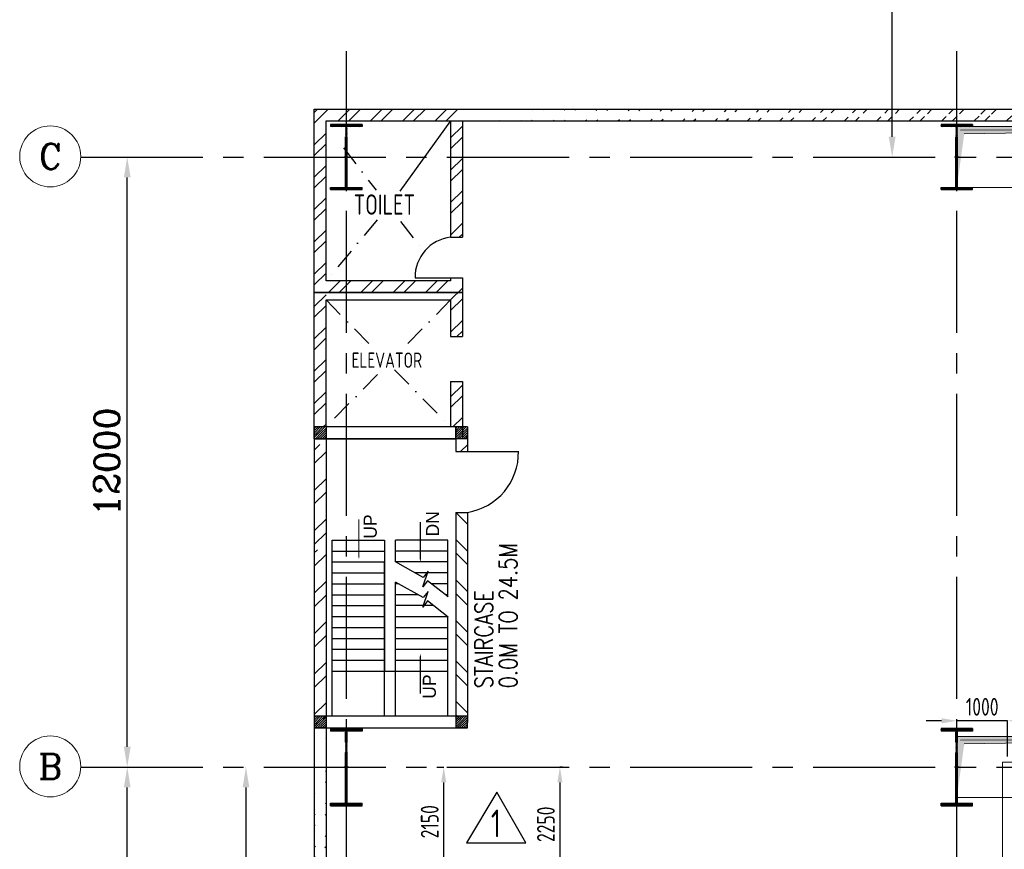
# Model space of a CAD drawing. Extents: x -287416 to 4934791, y -504132 to 1826789.
# Tile 51 of 132: x -16359 to 2998, y -98369 to -82049. Entities that reach past the tile are written whole.
import ezdxf
from ezdxf.enums import TextEntityAlignment as Align

# ---------------------------------------------------------------- set-up
doc = ezdxf.new("R2010")
doc.units = 0
doc.header["$LTSCALE"] = 800
doc.header["$MEASUREMENT"] = 0
for name, pattern in [('CENTER', [2, 1.25, -0.25, 0.25, -0.25]), ('CENTER2', [1.125, 0.75, -0.125, 0.125, -0.125]), ('CONTINOUS', [0]), ('DASHDOT', [1, 0.5, -0.25, 0, -0.25])]:
    doc.linetypes.add(name, pattern=pattern)
doc.layers.get('0').update_dxf_attribs({"linetype": 'CONTINUOUS'})
doc.layers.get('DEFPOINTS').update_dxf_attribs({"linetype": 'CONTINUOUS'})
for name, color, linetype in [('CENTER', 2, 'CENTER'), ('COL', 1, 'CENTER'), ('GRID', 8, 'CENTER'), ('HANGERS', 1, 'CONTINUOUS'), ('HATCH', 9, 'CONTINUOUS'), ('REV3', 2, 'CONTINUOUS'), ('WALL', 6, 'CONTINUOUS')]:
    doc.layers.add(name, color=color, linetype=linetype)
for name, color, linetype, lineweight in [('DIM', 4, 'CONTINUOUS', 15), ('PIPE OPENING HATCH', 7, 'CONTINUOUS', 13), ('TEXT', 3, 'CONTINUOUS', 15)]:
    doc.layers.add(name, color=color, linetype=linetype, lineweight=lineweight)
doc.styles.add('HTX11', font='O8111901')
doc.styles.add('ROMANC', font='romanc')
doc.styles.add('ROMANS', font='ISO9.shx', dxfattribs={"width": 0.8})
doc.styles.add('S1', font='SIMPLEX.SHX', dxfattribs={"height": 200})
doc.styles.add('S3', font='ROMANS1.SHX', dxfattribs={"width": 0.8})
doc.styles.get("Standard").update_dxf_attribs({"font": 'ISO9'})
doc.dimstyles.new('STANDARD$0', dxfattribs={"dimtxt": 250, "dimasz": 200, "dimexe": 0, "dimexo": 0, "dimgap": 100, "dimtad": 1, "dimdec": 0, "dimzin": 0, "dimdsep": 46, "dimtxsty": 'S1', "dimcen": 0, "dimadec": 0, "dimazin": 0, "dimtfac": 1, "dimtdec": 0, "dimtmove": 2, "dimatfit": 3, "dimfxl": 1, "dimtolj": 1, "dimtzin": 0, "dimarcsym": 0})
pattern_1 = [(45, (-124552.498, -214992.06), (22.097087, -22.097087), [])]
pattern_2 = [(45, (-121772.498, -214992.06), (22.097087, -22.097087), [])]
pattern_3 = [(45, (-121772.507, -220682.827), (22.097087, -22.097087), [])]
pattern_4 = [(45, (-124552.507, -220682.827), (22.097087, -22.097087), [])]

# ---------------------------------------------------------------- blocks, each defined once
blk = doc.blocks.new('*D613')
at = {"layer": 'DEFPOINTS', "color": 0, "transparency": 16777216}
for p in [(-5689, -96752), (-5739, -99002), (-5739, -99002)]:
    blk.add_point(p, dxfattribs=at)
at = {"layer": 'DIM', "color": 9, "lineweight": -2, "transparency": 16777216}
for p, q in [((-5689, -96752), (-5739, -96752)), ((-5739, -97052), (-5739, -98702))]:
    blk.add_line(p, q, dxfattribs=at)
at = {"layer": 'DIM', "color": 9, "transparency": 16777216}
for points in [[(-5789, -97052), (-5689, -97052), (-5739, -96752)], [(-5789, -98702), (-5689, -98702), (-5739, -99002)]]:
    blk.add_solid(points, dxfattribs=at)
at = {"layer": 'DIM', "transparency": 16777216, "insert": (-6014, -97877), "char_height": 350, "attachment_point": 5, "rotation": 90, "style": 'ROMANS'}
blk.add_mtext('\\A1;2250', dxfattribs=at)
blk = doc.blocks.new('*D614')
at = {"layer": 'DEFPOINTS', "color": 0, "transparency": 16777216}
for p in [(-8160, -96752), (-8023, -96752), (-8145, -98902)]:
    blk.add_point(p, dxfattribs=at)
at = {"layer": 'DIM', "color": 9, "lineweight": -2, "transparency": 16777216}
for p, q in [((-8160, -96752), (-8023, -96752)), ((-8023, -98602), (-8023, -97052)), ((-8145, -98902), (-8023, -98902))]:
    blk.add_line(p, q, dxfattribs=at)
at = {"layer": 'DIM', "color": 9, "transparency": 16777216}
for points in [[(-8073, -97052), (-7973, -97052), (-8023, -96752)], [(-8073, -98602), (-7973, -98602), (-8023, -98902)]]:
    blk.add_solid(points, dxfattribs=at)
at = {"layer": 'DIM', "transparency": 16777216, "insert": (-8298, -97827), "char_height": 350, "attachment_point": 5, "rotation": 90, "style": 'ROMANS'}
blk.add_mtext('\\A1;2150', dxfattribs=at)
blk = doc.blocks.new('A$C1C927E47')
at = {"layer": 'COL'}
h = blk.add_hatch(dxfattribs=at)
h.set_pattern_fill('ANSI31', color=256, scale=100, style=0)
h.paths.add_polyline_path([(16, 0), (0, 0), (0, -710), (16, -710)])
h.paths.add_polyline_path([(16, 710), (0, 710), (0, 0), (16, 0)])
h.paths.add_polyline_path([(0, 710), (-16, 710), (-16, 0), (0, 0)])
h.paths.add_polyline_path([(0, 0), (-16, 0), (-16, -710), (0, -710)])
h.paths.add_polyline_path([(-310, -710), (-310, -760), (0, -760), (0, -710)])
h.paths.add_polyline_path([(310, -760), (310, -710), (0, -710), (0, -760)])
h.paths.add_polyline_path([(310, 710), (310, 760), (0, 760), (0, 710)])
h.paths.add_polyline_path([(-310, 760), (-310, 710), (0, 710), (0, 760)])
at = {"layer": 'COL', "color": 2}
for p, q in [((0, -792), (0, 792)), ((44, 0), (-44, 0)), ((44, 0), (-44, 0))]:
    blk.add_line(p, q, dxfattribs=at)
at = {"layer": 'COL'}
for p, q in [((310, 760), (-310, 760)), ((-310, 760), (-310, 710)), ((310, 710), (-310, 710)), ((-16, -710), (-16, 710)), ((16, -710), (16, 710)), ((310, 760), (310, 710)), ((-310, -710), (310, -710)), ((-310, -760), (-310, -710)), ((-310, -760), (310, -760)), ((310, -760), (310, -710))]:
    blk.add_line(p, q, dxfattribs=at)
blk = doc.blocks.new('A$C14326149')
at = {"layer": 'COL'}
h = blk.add_hatch(dxfattribs=at)
h.set_pattern_fill('ANSI31', color=256, scale=100, style=0)
h.paths.add_polyline_path([(310, 640), (0, 640), (0, 600), (310, 600)])
h.paths.add_polyline_path([(0, 600), (0, 640), (-310, 640), (-310, 600)])
h.paths.add_polyline_path([(0, -640), (0, -600), (-310, -600), (-310, -640)])
h.paths.add_polyline_path([(0, -600), (0, -640), (310, -640), (310, -600)])
h.paths.add_polyline_path([(-16, 0), (0, 0), (0, 600), (-16, 600)])
h.paths.add_polyline_path([(0, 0), (16, 0), (16, 600), (0, 600)])
h.paths.add_polyline_path([(16, 0), (0, 0), (0, -600), (16, -600)])
h.paths.add_polyline_path([(-16, -600), (0, -600), (0, 0), (-16, 0)])
for p, q in [((310, 640), (-310, 640)), ((-310, 640), (-310, 600)), ((310, 600), (-310, 600)), ((-16, -600), (-16, 600)), ((16, -600), (16, 600)), ((310, 640), (310, 600)), ((-310, -600), (310, -600)), ((-310, -640), (-310, -600)), ((-310, -640), (310, -640)), ((310, -640), (310, -600))]:
    blk.add_line(p, q, dxfattribs=at)
at = {"layer": 'COL', "color": 2}
for p, q in [((0, -672), (0, 672)), ((44, 0), (-44, 0))]:
    blk.add_line(p, q, dxfattribs=at)
blk = doc.blocks.new('*D654')
at = {"layer": 'DEFPOINTS', "color": 0, "transparency": 16777216}
for p in [(2063, -95841), (2063, -95970), (3063, -96543)]:
    blk.add_point(p, dxfattribs=at)
at = {"layer": 'DIM', "color": 9, "lineweight": -2, "transparency": 16777216}
for p, q in [((1763, -95841), (1463, -95841)), ((2063, -95970), (2063, -95841)), ((3063, -95841), (2063, -95841)), ((3063, -96543), (3063, -95841)), ((3363, -95841), (3663, -95841))]:
    blk.add_line(p, q, dxfattribs=at)
at = {"layer": 'DIM', "color": 9, "transparency": 16777216}
for points in [[(1763, -95791), (1763, -95891), (2063, -95841)], [(3363, -95791), (3363, -95891), (3063, -95841)]]:
    blk.add_solid(points, dxfattribs=at)
at = {"layer": 'DIM', "transparency": 16777216, "insert": (2563, -95566), "char_height": 350, "attachment_point": 5, "style": 'ROMANS'}
blk.add_mtext('\\A1;1000', dxfattribs=at)
blk = doc.blocks.new('*D706')
at = {"layer": 'DEFPOINTS', "color": 0, "linetype": 'Continuous', "transparency": 16777216}
for p in [(793, -69252), (793, -69252), (793, -84752)]:
    blk.add_point(p, dxfattribs=at)
at = {"layer": 'DIM', "color": 4, "linetype": 'Continuous', "lineweight": -2, "transparency": 16777216}
blk.add_line((793, -84352), (793, -69652), dxfattribs=at)
at = {"layer": 'DIM', "color": 4, "linetype": 'Continuous', "transparency": 16777216}
for points in [[(726, -69652), (859, -69652), (793, -69252)], [(726, -84352), (859, -84352), (793, -84752)]]:
    blk.add_solid(points, dxfattribs=at)
at = {"layer": 'DIM', "linetype": 'Continuous', "transparency": 16777216, "insert": (393, -77002), "char_height": 500, "attachment_point": 5, "rotation": 90, "style": 'ROMANC'}
blk.add_mtext('\\A1;15500', dxfattribs=at)
blk = doc.blocks.new('A$C12696E3D')
at = {"layer": 'REV3', "linetype": 'Continuous'}
h = blk.add_hatch(dxfattribs=at)
h.set_pattern_fill('ANSI31', color=256, scale=250, angle=90, style=0)
h.set_pattern_definition(pattern_1)
h.paths.add_polyline_path([(230, 5963), (230, 5848), (0, 5848), (0, 5963)])
h = blk.add_hatch(dxfattribs=at)
h.set_pattern_fill('ANSI31', color=256, scale=250, angle=90, style=0)
h.set_pattern_definition(pattern_1)
h.paths.add_polyline_path([(230, 5848), (230, 5733), (0, 5733), (0, 5848)])
h = blk.add_hatch(dxfattribs=at)
h.set_pattern_fill('ANSI31', color=256, scale=250, angle=90, style=0)
h.set_pattern_definition(pattern_2)
h.paths.add_polyline_path([(3010, 5963), (3010, 5848), (2780, 5848), (2780, 5963)])
h = blk.add_hatch(dxfattribs=at)
h.set_pattern_fill('ANSI31', color=256, scale=250, angle=90, style=0)
h.set_pattern_definition(pattern_2)
h.paths.add_polyline_path([(3010, 5848), (3010, 5733), (2780, 5733), (2780, 5848)])
h = blk.add_hatch(dxfattribs=at)
h.set_pattern_fill('ANSI32', color=9, scale=1500, angle=90, style=0)
h.set_pattern_definition([(45, (-124552.5, -215107.06), (397.7476, -397.7476), []), (45, (-124552.5, -214841.9), (397.7476, -397.7476), [])])
h.paths.add_polyline_path([(230, 5618), (230, 3433), (0, 3433), (0, 5618)])
h = blk.add_hatch(dxfattribs=at)
h.set_pattern_fill('ANSI32', color=9, scale=1500, angle=90, style=0)
h.set_pattern_definition([(135, (23111.46, -91618.7), (-397.7476, -397.7476), []), (135, (23111.46, -91353.55), (-397.7476, -397.7476), [])])
h.paths.add_polyline_path([(3010, 4284), (3010, 213), (2780, 213), (2780, 4284)])
h = blk.add_hatch(dxfattribs=at)
h.set_pattern_fill('ANSI32', color=9, scale=1500, angle=90, style=0)
h.set_pattern_definition([(45, (-124552.5, -214742.06), (397.7476, -397.7476), []), (45, (-124552.5, -214476.9), (397.7476, -397.7476), [])])
h.paths.add_polyline_path([(230, 3548), (230, 213), (0, 213), (0, 3548)])
h = blk.add_hatch(dxfattribs=at)
h.set_pattern_fill('ANSI31', color=256, scale=250, angle=90, style=0)
h.set_pattern_definition(pattern_4)
h.paths.add_polyline_path([(230, 272), (230, 157), (0, 157), (0, 272)])
h = blk.add_hatch(dxfattribs=at)
h.set_pattern_fill('ANSI31', color=256, scale=250, angle=90, style=0)
h.set_pattern_definition(pattern_3)
h.paths.add_polyline_path([(3010, 272), (3010, 157), (2780, 157), (2780, 272)])
h = blk.add_hatch(dxfattribs=at)
h.set_pattern_fill('ANSI31', color=256, scale=250, angle=90, style=0)
h.set_pattern_definition(pattern_4)
h.paths.add_polyline_path([(230, 157), (230, 42), (0, 42), (0, 157)])
h = blk.add_hatch(dxfattribs=at)
h.set_pattern_fill('ANSI31', color=256, scale=250, angle=90, style=0)
h.set_pattern_definition(pattern_3)
h.paths.add_polyline_path([(3010, 157), (3010, 42), (2780, 42), (2780, 157)])
for p, q in [((230, 5963), (0, 5963)), ((3010, 5963), (2780, 5963)), ((230, 5733), (0, 5733)), ((3010, 5733), (2780, 5733)), ((230, 272), (0, 272)), ((3010, 272), (2780, 272)), ((230, 42), (0, 42)), ((3010, 42), (2780, 42))]:
    blk.add_line(p, q, dxfattribs=at)
at = {"layer": 'REV3', "linetype": 'Continuous', "flags": 128}
for points in [[(877, 3364, 0, 129, 0), (877, 3668, 21.5, 21.5, 0), (877, 4148, 21.5, 21.5, 0)], [(2085, 3308, 0, 129, 0), (2085, 3613, 21.5, 21.5, 0), (2085, 4092, 21.5, 21.5, 0)], [(2085, 1503, 0, 129, 0), (2085, 1199, 21.5, 21.5, 0), (2085, 719, 21.5, 21.5, 0)]]:
    blk.add_lwpolyline(points, format="xyseb", dxfattribs=at)
at = {"layer": 'WALL'}
for p, q in [((2780, 5484), (4013, 5484)), ((2780, 4284), (3010, 4284)), ((352, 272), (352, 3737)), ((352, 3737), (1382, 3737)), ((1597, 3308), (1597, 3737)), ((2627, 3737), (1597, 3737)), ((2627, 2623), (2627, 3737)), ((352, 3523), (1382, 3523)), ((2627, 3523), (1597, 3523)), ((352, 3308), (1382, 3308)), ((1382, 272), (1382, 3308)), ((2627, 3308), (1597, 3308)), ((352, 3093), (1382, 3093)), ((1597, 272), (1597, 2909)), ((2627, 3093), (1983, 3093)), ((352, 2879), (1382, 2879)), ((1651, 2879), (1597, 2879)), ((2627, 2879), (2303, 2879)), ((352, 2664), (1382, 2664)), ((2038, 2664), (1597, 2664)), ((2627, 2664), (2575, 2664)), ((352, 2449), (1382, 2449)), ((2341, 2449), (1597, 2449)), ((352, 2235), (1382, 2235)), ((1597, 2235), (2627, 2235)), ((2627, 272), (2627, 2224)), ((352, 2020), (1382, 2020)), ((1597, 2020), (2627, 2020)), ((352, 1805), (1382, 1805)), ((1597, 1805), (2627, 1805)), ((352, 1591), (1382, 1591)), ((1597, 1591), (2627, 1591)), ((352, 1376), (1382, 1376)), ((1597, 1376), (2627, 1376)), ((352, 1162), (1382, 1162)), ((1382, 1162), (1597, 1162)), ((1597, 1162), (2627, 1162))]:
    blk.add_line(p, q, dxfattribs=at)
for points in [[(0, 5963), (0, 42)], [(230, 5963), (230, 42)], [(2780, 5963), (2780, 5484)], [(3010, 5963), (3010, 5484)], [(2779, 4284), (2780, 152)], [(3010, 4284), (3010, 152)], [(1382, 3737), (1382, 1162)], [(2630, 2620), (2225, 2940), (2130, 2819), (2238, 3125), (2143, 3005), (1597, 3308)], [(2630, 2221), (2225, 2541), (2130, 2420), (2238, 2726), (2143, 2606), (1597, 2909)], [(2780, 513), (2780, 42)], [(3010, 513), (3010, 152)]]:
    blk.add_lwpolyline(points, dxfattribs=at)
for points in [[(0, 5963), (0, 5733), (2780, 5733), (2780, 5963)], [(3010, 42), (3010, 272), (0, 272), (0, 42)]]:
    blk.add_lwpolyline(points, close=True, dxfattribs=at)
blk.add_arc((2827, 5456), 1186, 278.8623, 1.3701, dxfattribs=at)
at = {"layer": 'WALL', "style": 'HTX11'}
for s, p in [('DN', (2453, 3809)), ('UP', (1228, 3764)), ('UP', (2390, 616))]:
    blk.add_text(s, height=257.6, rotation=90, dxfattribs=at).set_placement(p)
blk = doc.blocks.new('A$C0AF45617')
at = {"layer": 'PIPE OPENING HATCH', "lineweight": -2}
blk.add_hatch(color=1, dxfattribs=at).paths.add_polyline_path([(12072, 530), (12000, -600), (12000, 598), (22000, 598)])
at = {"layer": 'PIPE OPENING HATCH'}
h = blk.add_hatch(color=1, dxfattribs=at)
h.paths.add_polyline_path([(12084, 0), (12016, 0), (12016, -485)])
h.paths.add_polyline_path([(22000, 600), (12016, 600), (12016, 0), (12044, 0), (12084, 0), (12147, 458)])
at = {"layer": 'PIPE OPENING HATCH', "color": 1, "lineweight": -2}
for p, q in [((12000, 600), (22000, 600)), ((22000, 598), (12072, 530))]:
    blk.add_line(p, q, dxfattribs=at)
at = {"layer": 'PIPE OPENING HATCH', "color": 1}
blk.add_line((12147, 458), (22000, 600), dxfattribs=at)
blk.add_lwpolyline([(12000, 600), (22000, 600), (22000, -600), (12000, -600)], close=True, dxfattribs=at)
blk = doc.blocks.new('A$C73552E55')
at = {"layer": 'PIPE OPENING HATCH', "lineweight": -2}
blk.add_hatch(color=1, dxfattribs=at).paths.add_polyline_path([(12072, 530), (12000, -600), (12000, 598), (22000, 598)])
at = {"layer": 'PIPE OPENING HATCH'}
h = blk.add_hatch(color=1, dxfattribs=at)
h.paths.add_polyline_path([(12084, 0), (12016, 0), (12016, -485)])
h.paths.add_polyline_path([(22000, 600), (12016, 600), (12016, 0), (12044, 0), (12084, 0), (12147, 458)])
at = {"layer": 'PIPE OPENING HATCH', "color": 1, "lineweight": -2}
blk.add_line((22000, 598), (12072, 530), dxfattribs=at)
at = {"layer": 'PIPE OPENING HATCH', "color": 1}
blk.add_line((12147, 458), (22000, 600), dxfattribs=at)
blk.add_lwpolyline([(12000, 600), (22000, 600), (22000, -600), (12000, -600)], close=True, dxfattribs=at)
blk = doc.blocks.new('*D728')
at = {"layer": 'DEFPOINTS', "color": 0, "linetype": 'Continuous', "transparency": 16777216}
for p in [(-11911, -96752), (-11911, -102752), (-11911, -102752)]:
    blk.add_point(p, dxfattribs=at)
at = {"layer": 'DIM', "linetype": 'Continuous', "lineweight": -2, "transparency": 16777216}
for p, q in [((-11911, -96752), (-11911, -96752)), ((-11911, -102752), (-11911, -102752))]:
    blk.add_line(p, q, dxfattribs=at)
at = {"layer": 'DIM', "color": 4, "linetype": 'Continuous', "lineweight": -2, "transparency": 16777216}
blk.add_line((-11911, -97152), (-11911, -102352), dxfattribs=at)
at = {"layer": 'DIM', "color": 4, "linetype": 'Continuous', "transparency": 16777216}
for points in [[(-11977, -97152), (-11844, -97152), (-11911, -96752)], [(-11977, -102352), (-11844, -102352), (-11911, -102752)]]:
    blk.add_solid(points, dxfattribs=at)
at = {"layer": 'DIM', "linetype": 'Continuous', "transparency": 16777216, "insert": (-12311, -99752), "char_height": 500, "attachment_point": 5, "rotation": 90, "style": 'ROMANC'}
blk.add_mtext('\\A1;6000', dxfattribs=at)
blk = doc.blocks.new('*D730')
at = {"layer": 'DEFPOINTS', "color": 0, "linetype": 'Continuous', "transparency": 16777216}
for p in [(-14250, -96752), (-14245, -96752), (-14250, -121752)]:
    blk.add_point(p, dxfattribs=at)
at = {"layer": 'DIM', "linetype": 'Continuous', "lineweight": -2, "transparency": 16777216}
for p, q in [((-14250, -96752), (-14245, -96752)), ((-14250, -121752), (-14245, -121752))]:
    blk.add_line(p, q, dxfattribs=at)
at = {"layer": 'DIM', "color": 4, "linetype": 'Continuous', "lineweight": -2, "transparency": 16777216}
blk.add_line((-14245, -121352), (-14245, -97152), dxfattribs=at)
at = {"layer": 'DIM', "color": 4, "linetype": 'Continuous', "transparency": 16777216}
for points in [[(-14311, -97152), (-14178, -97152), (-14245, -96752)], [(-14311, -121352), (-14178, -121352), (-14245, -121752)]]:
    blk.add_solid(points, dxfattribs=at)
at = {"layer": 'DIM', "linetype": 'Continuous', "transparency": 16777216, "insert": (-14645, -109252), "char_height": 500, "attachment_point": 5, "rotation": 90, "style": 'ROMANC'}
blk.add_mtext('\\A1;25000', dxfattribs=at)
blk = doc.blocks.new('*D731')
at = {"layer": 'DEFPOINTS', "color": 0, "linetype": 'Continuous', "transparency": 16777216}
for p in [(-14245, -84752), (-14245, -84752), (-14245, -96752)]:
    blk.add_point(p, dxfattribs=at)
at = {"layer": 'DIM', "color": 4, "linetype": 'Continuous', "lineweight": -2, "transparency": 16777216}
blk.add_line((-14245, -96352), (-14245, -85152), dxfattribs=at)
at = {"layer": 'DIM', "linetype": 'Continuous', "lineweight": -2, "transparency": 16777216}
blk.add_line((-14245, -96752), (-14245, -96752), dxfattribs=at)
at = {"layer": 'DIM', "color": 4, "linetype": 'Continuous', "transparency": 16777216}
for points in [[(-14311, -85152), (-14178, -85152), (-14245, -84752)], [(-14311, -96352), (-14178, -96352), (-14245, -96752)]]:
    blk.add_solid(points, dxfattribs=at)
at = {"layer": 'DIM', "linetype": 'Continuous', "transparency": 16777216, "insert": (-14645, -90752), "char_height": 500, "attachment_point": 5, "rotation": 90, "style": 'ROMANC'}
blk.add_mtext('\\A1;12000', dxfattribs=at)

msp = doc.modelspace()

# ---------------------------------------------------------------- hatches: boundary and pattern name
at = {"layer": 'HATCH'}
h = msp.add_hatch(dxfattribs=at)
h.set_pattern_fill('ANSI32', color=256, scale=1200, style=0)
h.set_pattern_definition([(45, (-25068.97, -163288.14), (-318.198, 318.198), []), (45, (-24856.84, -163288.14), (-318.198, 318.198), [])])
h.paths.add_polyline_path([(-7656.9, -83812), (-9936.9, -83812), (-9936.9, -84042), (-7886.9, -84042), (-7886.9, -86327), (-7656.9, -86327)])
h.paths.add_polyline_path([(-10336.9, -84042), (-9936.9, -84042), (-9936.9, -83812), (-10566.9, -83812), (-10566.9, -87416.5), (-10336.9, -87416.5)])
h.paths.add_polyline_path([(-9936.9, -87186.5), (-10336.9, -87186.5), (-10336.9, -87416.5), (-9936.9, -87416.5)], flags=17)
h.paths.add_polyline_path([(-7656.9, -87126.5), (-7886.9, -87126.5), (-7886.9, -87186.5), (-9936.9, -87186.5), (-9936.9, -87416.5), (-7656.9, -87416.5)])
h.paths.add_polyline_path([(-7656.9, -87416.5), (-9936.9, -87416.5), (-7886.9, -87416.5), (-7886.9, -88281.5), (-7656.9, -88281.5)])
h.paths.add_polyline_path([(-10336.9, -87416.5), (-10566.9, -87416.5), (-10566.9, -90061.5), (-10336.9, -90061.5)])
h.paths.add_polyline_path([(-7786.9, -90061.5), (-7556.9, -90061.5), (-7556.9, -90540.2), (-7786.9, -90540.2)])
h.paths.add_polyline_path([(-7656.9, -89165.1), (-7886.9, -89165.1), (-7886.9, -90061.5), (-7786.9, -90061.5), (-7786.9, -90291.5), (-7656.9, -90291.5)])
h = msp.add_hatch(dxfattribs=at)
h.set_pattern_fill('ANSI32', color=256, scale=1200, style=0)
h.set_pattern_definition([(45, (22518.27, -165113.68), (-318.198, 318.198), []), (45, (22730.4, -165113.68), (-318.198, 318.198), [])])
edge = h.paths.add_edge_path()
edge.add_line((16363.1, -83812), (-7426.9, -83812))
edge.add_line((16363.1, -84042.1), (-7656.9, -84042))
h = msp.add_hatch(dxfattribs=at)
h.set_pattern_fill('ANSI32', color=256, scale=1200, style=0)
h.set_pattern_definition([(45, (-85316.73, -204263.7), (-318.198, 318.198), []), (45, (-85104.6, -204263.7), (-318.198, 318.198), [])])
edge = h.paths.add_edge_path()
edge.add_line((-10566.9, -95921.5), (-10566.9, -122922))
edge.add_line((-10336.9, -95921.5), (-10336.9, -122692))

# ---------------------------------------------------------------- linework, layer by layer
at = {"layer": 'CENTER', "linetype": 'CONTINOUS'}
msp.add_line((-7886.9, -84042), (-8886.5, -85419.2), dxfattribs=at)
at = {"layer": 'CENTER', "linetype": 'DASHDOT'}
for p, q in [((-9995.9, -84571.1), (-9351.7, -85400.8)), ((-9329.4, -85989.5), (-10336.9, -87186.5)), ((-8869.7, -86021.4), (-8409.6, -86613.9)), ((-10336.9, -87561.5), (-9401.5, -88516)), ((-7886.9, -87561.5), (-8821.4, -88515.1)), ((-9327.1, -89031), (-10336.9, -90061.5)), ((-8990.6, -88935.3), (-7886.9, -90061.5))]:
    msp.add_line(p, q, dxfattribs=at)
at = {"layer": 'DIM', "flags": 128}
msp.add_lwpolyline([(2963.1, -108452), (4663.1, -108452), (4663.1, -96652), (2963.1, -96652)], close=True, dxfattribs=at)
at = {"layer": 'DIM'}
for centre in [(-15758.9, -84738.9), (-15758.8, -96738.9)]:
    msp.add_circle(centre, 600, dxfattribs=at)
at = {"layer": 'GRID', "linetype": 'CENTER2', "ltscale": 4}
for p, q in [((-9936.9, -127806.3), (-9936.9, -82667.4)), ((2063.1, -127806.1), (2063.1, -82667.4)), ((-15158.9, -84752), (85527.2, -84752)), ((-15158.9, -96752), (85506.3, -96752))]:
    msp.add_line(p, q, dxfattribs=at)
at = {"layer": 'HANGERS', "linetype": 'Continuous'}
for p, q in [((-6977.9, -97244.1), (-7577.7, -98242.7)), ((-6406.7, -98242.7), (-6977.9, -97244.1)), ((-7577.7, -98242.7), (-6406.7, -98242.7))]:
    msp.add_line(p, q, dxfattribs=at)
at = {"layer": 'WALL'}
for p, q in [((-10566.9, -83812), (16363.1, -83812)), ((-10566.9, -83812), (-8834.4, -83812)), ((-10566.9, -83812), (-8834.4, -83812)), ((-10336.9, -84042), (16363.1, -84042)), ((-10336.9, -84042), (-8834.4, -84042)), ((-10336.9, -84042), (-8834.4, -84042)), ((-7886.9, -86327), (-7656.9, -86327)), ((-8586.9, -87126.5), (-7656.9, -87126.5)), ((-7886.9, -87126.5), (-7886.9, -87186.5)), ((-7886.9, -88281.5), (-7656.9, -88281.5)), ((-7886.9, -89165.1), (-7656.9, -89165.1)), ((-10336.9, -95691.5), (-10336.9, -122692)), ((-10566.9, -95921.5), (-10566.9, -122922))]:
    msp.add_line(p, q, dxfattribs=at)
for points in [[(-7656.9, -87126.5), (-7656.9, -87416.5), (-10566.9, -87416.5), (-10566.9, -83812), (-7656.9, -83812)], [(-7886.9, -87126.5), (-7886.9, -87186.5), (-10336.9, -87186.5), (-10336.9, -84042), (-7886.9, -84042), (-7886.9, -86327)], [(-7656.9, -84042), (-7656.9, -86327)], [(-7656.9, -89165.1), (-7656.9, -90291.5), (-10566.9, -90291.5), (-10566.9, -87416.5), (-7656.9, -87416.5), (-7656.9, -88281.5)], [(-7886.9, -89165.1), (-7886.9, -90061.5), (-10336.9, -90061.5), (-10336.9, -87561.5), (-7886.9, -87561.5), (-7886.9, -88281.5)]]:
    msp.add_lwpolyline(points, dxfattribs=at)
msp.add_arc((-7794.6, -87114), 792.5, 96.69257, 180.90498, dxfattribs=at)

# ---------------------------------------------------------------- block references
msp.add_blockref('A$C12696E3D', (-10566.9, -96024.5))
at = {"layer": 'DIM'}
for name, p in [('A$C14326149', (-9936.9, -84752)), ('A$C14326149', (-9936.9, -84752)), ('A$C14326149', (2063.1, -84752)), ('A$C73552E55', (-9936.9, -84752)), ('A$C0AF45617', (-9936.9, -96752))]:
    msp.add_blockref(name, p, dxfattribs=at)
at = {"layer": 'HATCH'}
for p in [(-9936.9, -96752), (2063.1, -96752)]:
    msp.add_blockref('A$C1C927E47', p, dxfattribs=at)

# ---------------------------------------------------------------- texts
at = {"layer": 'HANGERS', "linetype": 'Continuous', "style": 'ROMANS', "width": 0.8}
msp.add_text('1', height=546.5, dxfattribs=at).set_placement((-7094.2, -98131.9))
at = {"layer": 'TEXT', "style": 'ROMANC'}
for s, p in [('C', (-15758.9, -84738.9)), ('B', (-15758.8, -96738.9))]:
    msp.add_text(s, height=500, dxfattribs=at).set_placement(p, align=Align.MIDDLE)
at = {"layer": 'TEXT', "linetype": 'Continuous', "width": 0.8}
msp.add_text('TOILET', height=400, dxfattribs=at).set_placement((-9792.2, -85886.2))
at = {"layer": 'TEXT', "style": 'ROMANS', "width": 0.8}
msp.add_text('ELEVATOR', height=300, dxfattribs=at).set_placement((-9141.2, -88746.7), align=Align.MIDDLE)
at = {"layer": 'TEXT', "style": 'S3', "width": 0.8}
for s, p in [('0.0M TO 24.5M', (-6580.8, -95201.4, 207.7)), ('STAIRCASE', (-7059, -95202.3, 207.7))]:
    msp.add_text(s, height=350, rotation=90, dxfattribs=at).set_placement(p)

# ---------------------------------------------------------------- dimensions: what is measured, and where the dimension line sits
at = {"layer": 'DIM', "linetype": 'Continuous'}
for base, p1, p2, picture, middle in [((792.8, -69252), (792.8, -84752), (792.8, -69252), '*D706', (392.8, -77002)), ((-14244.6, -84752), (-14244.6, -96752), (-14244.6, -84752), '*D731', (-14644.6, -90752)), ((-14244.6, -96752), (-14249.9, -121752), (-14249.9, -96752), '*D730', (-14644.6, -109252)), ((-11910.6, -102752), (-11910.6, -96752), (-11910.6, -102752), '*D728', (-12310.6, -99752))]:
    dim = msp.add_linear_dim(base=base, p1=p1, p2=p2, angle=90, dimstyle='STANDARD$0', override={"dimscale": 100, "dimtxt": 5, "dimasz": 4, "dimgap": 1.5, "dimtxsty": 'ROMANC', "dimclrd": 4, "dimclre": 256, "dimclrt": 256, "dimtix": 1}, dxfattribs=at)
    dim.commit()
    dim.dimension.update_dxf_attribs({"geometry": picture, "text_midpoint": middle})
at = {"layer": 'DIM'}
dim = msp.add_linear_dim(base=(2063.1, -95841.4), p1=(3063.1, -96543.2), p2=(2063.1, -95969.6), dimstyle='STANDARD$0', override={"dimtxt": 350, "dimasz": 300, "dimtxsty": 'ROMANS', "dimclrd": 9, "dimclre": 9, "dimclrt": 256, "dimtix": 1, "dimtmove": 0}, dxfattribs=at)
dim.commit()
dim.dimension.update_dxf_attribs({"geometry": '*D654', "text_midpoint": (2563.1, -95566.4)})
for base, p1, p2, picture, middle in [((-8022.6, -96752), (-8144.9, -98902), (-8159.5, -96752), '*D614', (-8297.6, -97827)), ((-5739.2, -99001.6), (-5689.2, -96752), (-5739.2, -99001.6), '*D613', (-6014.2, -97876.8))]:
    dim = msp.add_linear_dim(base=base, p1=p1, p2=p2, angle=90, dimstyle='STANDARD$0', override={"dimtxt": 350, "dimasz": 300, "dimtxsty": 'ROMANS', "dimclrd": 9, "dimclre": 9, "dimclrt": 256, "dimtix": 1}, dxfattribs=at)
    dim.commit()
    dim.dimension.update_dxf_attribs({"geometry": picture, "text_midpoint": middle})

doc.saveas('drawing.dxf')
